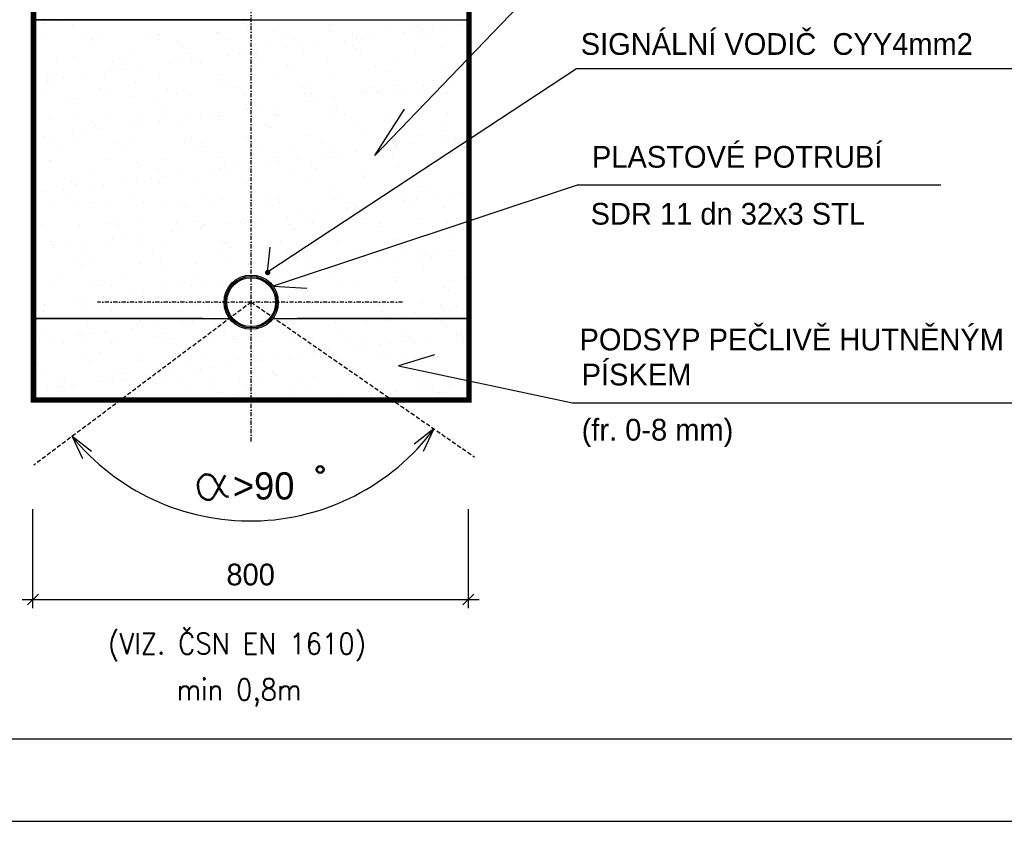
# Model space of a CAD drawing. Header units: millimetres. Extents: x 198383 to 706415, y -768832 to -310514.
# Tile 28 of 40: x 340308 to 343300, y -435056 to -432621. Entities that reach past the tile are written whole.
import ezdxf
from ezdxf.enums import TextEntityAlignment as Align

# ---------------------------------------------------------------- set-up
doc = ezdxf.new("R2010")
doc.units = ezdxf.units.MM
doc.linetypes.add('DASHDOT', pattern=[25.4, 12.7, -6.35, 0, -6.35])
doc.linetypes.add('DASHED', pattern=[19.05, 12.7, -6.35])
doc.layers.add('rez', color=251, linetype='Continuous')
doc.layers.add('sítě plyn ntl', color=7, linetype='PLYN_POTRUBI_NT_PODZ')
doc.layers.add('ZTI-DSP-formaty', color=102, linetype='Continuous', lineweight=25)
doc.styles.add('KOTY', font='romans.shx', dxfattribs={"width": 0.85, "height": 50})
doc.styles.add('ROMANS', font='ic-romans.shx', dxfattribs={"width": 0.8})
doc.linetypes.add('PLYN_POTRUBI_NT_PODZ', pattern='A,35,-15,[112,CADKON.SHX,S=2.5,R=0,X=0,Y=0],-50', length=100)

# ---------------------------------------------------------------- blocks, each defined once
blk = doc.blocks.new('FORM_A3')
for p, q in [((-41.5, 0.5), (-0.5, 0.5)), ((-42, 0), (0, 0))]:
    blk.add_line(p, q)
blk = doc.blocks.new('*X869')
at = {"color": 0, "linetype": 'DASHED'}
for p, q in [((10.2888, -20.6548), (10.2888, -20.6548)), ((10.3671, -20.6559), (10.3671, -20.6559)), ((10.3853, -20.6535), (10.3853, -20.6535)), ((10.4244, -20.652), (10.4244, -20.652)), ((10.5584, -20.6566), (10.5584, -20.6566)), ((10.5645, -20.6532), (10.5645, -20.6532)), ((10.648, -20.657), (10.648, -20.657)), ((10.7066, -20.6563), (10.7066, -20.6563)), ((10.7425, -20.6536), (10.7425, -20.6536)), ((10.8341, -20.6524), (10.8341, -20.6524)), ((10.0966, -20.6653), (10.0966, -20.6653)), ((10.1911, -20.6619), (10.1911, -20.6619)), ((10.2253, -20.6745), (10.2253, -20.6745)), ((10.2729, -20.6683), (10.2729, -20.6683)), ((10.2827, -20.6607), (10.2827, -20.6607)), ((10.2911, -20.6659), (10.2911, -20.6659)), ((10.3195, -20.6621), (10.3195, -20.6621)), ((10.3723, -20.6611), (10.3723, -20.6611)), ((10.5709, -20.6591), (10.5709, -20.6591)), ((10.8466, -20.6575), (10.8466, -20.6575)), ((10.8531, -20.6634), (10.8531, -20.6634)), ((10.1027, -20.6907), (10.1027, -20.6907)), ((10.1158, -20.6775), (10.1158, -20.6775)), ((10.1306, -20.6869), (10.1306, -20.6869)), ((10.1311, -20.6869), (10.1311, -20.6869)), ((10.1771, -20.6796), (10.1771, -20.6796)), ((10.1787, -20.6807), (10.1787, -20.6807)), ((10.1835, -20.6855), (10.1835, -20.6855)), ((10.1969, -20.6783), (10.1969, -20.6783)), ((10.2248, -20.6773), (10.2248, -20.6773)), ((10.2396, -20.6868), (10.2396, -20.6868)), ((10.3192, -20.6827), (10.3192, -20.6827)), ((10.3301, -20.6935), (10.3301, -20.6935)), ((10.3338, -20.6772), (10.3338, -20.6772)), ((10.3485, -20.6866), (10.3485, -20.6866)), ((10.4217, -20.6924), (10.4217, -20.6924)), ((10.4428, -20.677), (10.4428, -20.677)), ((10.4575, -20.6864), (10.4575, -20.6864)), ((10.4593, -20.6839), (10.4593, -20.6839)), ((10.4657, -20.6898), (10.4657, -20.6898)), ((10.5112, -20.6928), (10.5112, -20.6928)), ((10.5518, -20.6768), (10.5518, -20.6768)), ((10.5665, -20.6862), (10.5665, -20.6862)), ((10.6014, -20.687), (10.6014, -20.687)), ((10.6058, -20.6894), (10.6058, -20.6894)), ((10.6608, -20.6766), (10.6608, -20.6766)), ((10.6755, -20.686), (10.6755, -20.686)), ((10.6974, -20.6882), (10.6974, -20.6882)), ((10.7414, -20.6882), (10.7414, -20.6882)), ((10.7698, -20.6764), (10.7698, -20.6764)), ((10.7762, -20.6926), (10.7762, -20.6926)), ((10.7845, -20.6858), (10.7845, -20.6858)), ((10.7869, -20.6886), (10.7869, -20.6886)), ((10.7944, -20.6902), (10.7944, -20.6902)), ((10.8229, -20.6865), (10.8229, -20.6865)), ((10.8704, -20.6802), (10.8704, -20.6802)), ((10.8788, -20.6762), (10.8788, -20.6762)), ((10.8814, -20.6852), (10.8814, -20.6852)), ((10.8835, -20.6913), (10.8835, -20.6913)), ((10.8886, -20.6778), (10.8886, -20.6778)), ((10.146, -20.6965), (10.146, -20.6965)), ((10.2355, -20.6969), (10.2355, -20.6969)), ((10.6345, -20.7113), (10.6345, -20.7113)), ((10.682, -20.705), (10.682, -20.705)), ((10.7002, -20.7026), (10.7002, -20.7026)), ((10.7287, -20.6989), (10.7287, -20.6989)), ((10.7479, -20.6941), (10.7479, -20.6941)), ((10.1837, -20.7208), (10.1837, -20.7208)), ((10.1933, -20.7293), (10.1933, -20.7293)), ((10.214, -20.7134), (10.214, -20.7134)), ((10.285, -20.7281), (10.285, -20.7281)), ((10.2927, -20.7206), (10.2927, -20.7206)), ((10.354, -20.7146), (10.354, -20.7146)), ((10.3605, -20.7205), (10.3605, -20.7205)), ((10.3745, -20.7286), (10.3745, -20.7286)), ((10.4017, -20.7204), (10.4017, -20.7204)), ((10.469, -20.7252), (10.469, -20.7252)), ((10.4962, -20.7177), (10.4962, -20.7177)), ((10.5107, -20.7202), (10.5107, -20.7202)), ((10.5118, -20.7274), (10.5118, -20.7274)), ((10.5402, -20.7237), (10.5402, -20.7237)), ((10.5606, -20.724), (10.5606, -20.724)), ((10.5878, -20.7174), (10.5878, -20.7174)), ((10.606, -20.715), (10.606, -20.715)), ((10.6197, -20.72), (10.6197, -20.72)), ((10.6362, -20.7189), (10.6362, -20.7189)), ((10.6427, -20.7248), (10.6427, -20.7248)), ((10.6502, -20.7244), (10.6502, -20.7244)), ((10.7287, -20.7198), (10.7287, -20.7198)), ((10.7447, -20.721), (10.7447, -20.721)), ((10.7783, -20.722), (10.7783, -20.722)), ((10.8363, -20.7199), (10.8363, -20.7199)), ((10.8377, -20.7196), (10.8377, -20.7196)), ((10.0988, -20.7327), (10.0988, -20.7327)), ((10.1088, -20.7441), (10.1088, -20.7441)), ((10.2488, -20.7453), (10.2488, -20.7453)), ((10.3994, -20.7422), (10.3994, -20.7422)), ((10.4176, -20.7398), (10.4176, -20.7398)), ((10.446, -20.7361), (10.446, -20.7361)), ((10.4936, -20.7298), (10.4936, -20.7298)), ((10.1441, -20.7652), (10.1441, -20.7652)), ((10.1482, -20.7639), (10.1482, -20.7639)), ((10.2291, -20.7647), (10.2291, -20.7647)), ((10.2377, -20.7644), (10.2377, -20.7644)), ((10.2531, -20.765), (10.2531, -20.765)), ((10.2553, -20.7512), (10.2553, -20.7512)), ((10.2576, -20.7609), (10.2576, -20.7609)), ((10.3051, -20.7546), (10.3051, -20.7546)), ((10.3234, -20.7522), (10.3234, -20.7522)), ((10.3323, -20.761), (10.3323, -20.761)), ((10.3518, -20.7485), (10.3518, -20.7485)), ((10.3621, -20.7648), (10.3621, -20.7648)), ((10.3909, -20.7484), (10.3909, -20.7484)), ((10.4239, -20.7598), (10.4239, -20.7598)), ((10.4711, -20.7646), (10.4711, -20.7646)), ((10.5134, -20.7602), (10.5134, -20.7602)), ((10.531, -20.7496), (10.531, -20.7496)), ((10.5374, -20.7555), (10.5374, -20.7555)), ((10.58, -20.7644), (10.58, -20.7644)), ((10.608, -20.7568), (10.608, -20.7568)), ((10.6731, -20.7527), (10.6731, -20.7527)), ((10.689, -20.7642), (10.689, -20.7642)), ((10.6996, -20.7557), (10.6996, -20.7557)), ((10.7891, -20.7561), (10.7891, -20.7561)), ((10.798, -20.764), (10.798, -20.764)), ((10.8132, -20.7539), (10.8132, -20.7539)), ((10.8196, -20.7598), (10.8196, -20.7598)), ((10.8836, -20.7527), (10.8836, -20.7527)), ((10.1167, -20.7795), (10.1167, -20.7795)), ((10.1349, -20.7771), (10.1349, -20.7771)), ((10.1436, -20.776), (10.1436, -20.776)), ((10.1501, -20.782), (10.1501, -20.782)), ((10.1588, -20.7746), (10.1588, -20.7746)), ((10.1634, -20.7733), (10.1634, -20.7733)), ((10.2109, -20.7671), (10.2109, -20.7671)), ((10.2678, -20.7744), (10.2678, -20.7744)), ((10.2857, -20.7791), (10.2857, -20.7791)), ((10.3768, -20.7742), (10.3768, -20.7742)), ((10.4258, -20.7803), (10.4258, -20.7803)), ((10.4858, -20.774), (10.4858, -20.774)), ((10.5679, -20.7834), (10.5679, -20.7834)), ((10.5948, -20.7738), (10.5948, -20.7738)), ((10.7038, -20.7736), (10.7038, -20.7736)), ((10.8085, -20.779), (10.8085, -20.779)), ((10.8128, -20.7734), (10.8128, -20.7734)), ((10.8267, -20.7766), (10.8267, -20.7766)), ((10.8551, -20.7729), (10.8551, -20.7729)), ((10.101, -20.8002), (10.101, -20.8002)), ((10.1955, -20.7968), (10.1955, -20.7968)), ((10.2872, -20.7956), (10.2872, -20.7956)), ((10.3767, -20.796), (10.3767, -20.796)), ((10.4322, -20.7863), (10.4322, -20.7863)), ((10.4712, -20.7926), (10.4712, -20.7926)), ((10.5628, -20.7914), (10.5628, -20.7914)), ((10.6524, -20.7919), (10.6524, -20.7919)), ((10.6667, -20.7977), (10.6667, -20.7977)), ((10.7079, -20.7846), (10.7079, -20.7846)), ((10.7143, -20.7914), (10.7143, -20.7914)), ((10.7144, -20.7906), (10.7144, -20.7906)), ((10.7325, -20.789), (10.7325, -20.789)), ((10.7469, -20.7885), (10.7469, -20.7885)), ((10.7609, -20.7853), (10.7609, -20.7853)), ((10.8385, -20.7873), (10.8385, -20.7873)), ((10.8501, -20.7877), (10.8501, -20.7877))]:
    blk.add_line(p, q, dxfattribs=at)
blk = doc.blocks.new('*X870')
at = {"color": 0, "linetype": 'DASHED'}
for p, q in [((10.1106, -20.1071), (10.1106, -20.1071)), ((10.1431, -20.1028), (10.1431, -20.1028)), ((10.1552, -20.1022), (10.1552, -20.1022)), ((10.1626, -20.1089), (10.1626, -20.1089)), ((10.3176, -20.1057), (10.3176, -20.1057)), ((10.4777, -20.1071), (10.4777, -20.1071)), ((10.6401, -20.1106), (10.6401, -20.1106)), ((10.8002, -20.112), (10.8002, -20.112)), ((10.8803, -20.1093), (10.8803, -20.1093)), ((10.1146, -20.1281), (10.1146, -20.1281)), ((10.1811, -20.1262), (10.1811, -20.1262)), ((10.2193, -20.1267), (10.2193, -20.1267)), ((10.3057, -20.126), (10.3057, -20.126)), ((10.3216, -20.1272), (10.3216, -20.1272)), ((10.4296, -20.1233), (10.4296, -20.1233)), ((10.4302, -20.1257), (10.4302, -20.1257)), ((10.4851, -20.1139), (10.4851, -20.1139)), ((10.5343, -20.122), (10.5343, -20.122)), ((10.5548, -20.1255), (10.5548, -20.1255)), ((10.6367, -20.1225), (10.6367, -20.1225)), ((10.6794, -20.1253), (10.6794, -20.1253)), ((10.7183, -20.1306), (10.7183, -20.1306)), ((10.7447, -20.1186), (10.7447, -20.1186)), ((10.7726, -20.1235), (10.7726, -20.1235)), ((10.7935, -20.1207), (10.7935, -20.1207)), ((10.8039, -20.1251), (10.8039, -20.1251)), ((10.8075, -20.1188), (10.8075, -20.1188)), ((10.826, -20.1165), (10.826, -20.1165)), ((10.8494, -20.1173), (10.8494, -20.1173)), ((10.1974, -20.1408), (10.1974, -20.1408)), ((10.198, -20.1369), (10.198, -20.1369)), ((10.3225, -20.1367), (10.3225, -20.1367)), ((10.3575, -20.1422), (10.3575, -20.1422)), ((10.3648, -20.149), (10.3648, -20.149)), ((10.4471, -20.1365), (10.4471, -20.1365)), ((10.5199, -20.1457), (10.5199, -20.1457)), ((10.5717, -20.1363), (10.5717, -20.1363)), ((10.5781, -20.1491), (10.5781, -20.1491)), ((10.6106, -20.1448), (10.6106, -20.1448)), ((10.665, -20.1377), (10.665, -20.1377)), ((10.6799, -20.1471), (10.6799, -20.1471)), ((10.6858, -20.1349), (10.6858, -20.1349)), ((10.6962, -20.136), (10.6962, -20.136)), ((10.8208, -20.1358), (10.8208, -20.1358)), ((10.2734, -20.1642), (10.2734, -20.1642)), ((10.3781, -20.1629), (10.3781, -20.1629)), ((10.4496, -20.166), (10.4496, -20.166)), ((10.4705, -20.1633), (10.4705, -20.1633)), ((10.4804, -20.1634), (10.4804, -20.1634)), ((10.503, -20.159), (10.503, -20.159)), ((10.5573, -20.1518), (10.5573, -20.1518)), ((10.5884, -20.1595), (10.5884, -20.1595)), ((10.6873, -20.1539), (10.6873, -20.1539)), ((10.6931, -20.1582), (10.6931, -20.1582)), ((10.7955, -20.1587), (10.7955, -20.1587)), ((10.8423, -20.1507), (10.8423, -20.1507)), ((10.1341, -20.1758), (10.1341, -20.1758)), ((10.1653, -20.1681), (10.1653, -20.1681)), ((10.2372, -20.1773), (10.2372, -20.1773)), ((10.2446, -20.1841), (10.2446, -20.1841)), ((10.2587, -20.1756), (10.2587, -20.1756)), ((10.342, -20.1802), (10.342, -20.1802)), ((10.3628, -20.1774), (10.3628, -20.1774)), ((10.3833, -20.1754), (10.3833, -20.1754)), ((10.3953, -20.1732), (10.3953, -20.1732)), ((10.3996, -20.1809), (10.3996, -20.1809)), ((10.5078, -20.1752), (10.5078, -20.1752)), ((10.5597, -20.1822), (10.5597, -20.1822)), ((10.6324, -20.1749), (10.6324, -20.1749)), ((10.757, -20.1747), (10.757, -20.1747)), ((10.8815, -20.1745), (10.8815, -20.1745)), ((10.18, -20.2015), (10.18, -20.2015)), ((10.2218, -20.2038), (10.2218, -20.2038)), ((10.2343, -20.1944), (10.2343, -20.1944)), ((10.2551, -20.1916), (10.2551, -20.1916)), ((10.2876, -20.1873), (10.2876, -20.1873)), ((10.4322, -20.2004), (10.4322, -20.2004)), ((10.5369, -20.1991), (10.5369, -20.1991)), ((10.5671, -20.189), (10.5671, -20.189)), ((10.6392, -20.1996), (10.6392, -20.1996)), ((10.7221, -20.1858), (10.7221, -20.1858)), ((10.7472, -20.1957), (10.7472, -20.1957)), ((10.8519, -20.1943), (10.8519, -20.1943)), ((10.8822, -20.1871), (10.8822, -20.1871)), ((10.8895, -20.1939), (10.8895, -20.1939)), ((10.117, -20.2124), (10.117, -20.2124)), ((10.1171, -20.2051), (10.1171, -20.2051)), ((10.1243, -20.2192), (10.1243, -20.2192)), ((10.1266, -20.2085), (10.1266, -20.2085)), ((10.1474, -20.2058), (10.1474, -20.2058)), ((10.2794, -20.216), (10.2794, -20.216)), ((10.3241, -20.2043), (10.3241, -20.2043)), ((10.4394, -20.2173), (10.4394, -20.2173)), ((10.6019, -20.2209), (10.6019, -20.2209)), ((10.8303, -20.2195), (10.8303, -20.2195)), ((10.8629, -20.2152), (10.8629, -20.2152)), ((10.1057, -20.2373), (10.1057, -20.2373)), ((10.2134, -20.2264), (10.2134, -20.2264)), ((10.2303, -20.2371), (10.2303, -20.2371)), ((10.338, -20.2261), (10.338, -20.2261)), ((10.3548, -20.2369), (10.3548, -20.2369)), ((10.3806, -20.24), (10.3806, -20.24)), ((10.4468, -20.2241), (10.4468, -20.2241)), ((10.4625, -20.2259), (10.4625, -20.2259)), ((10.4794, -20.2366), (10.4794, -20.2366)), ((10.5871, -20.2257), (10.5871, -20.2257)), ((10.591, -20.2366), (10.591, -20.2366)), ((10.604, -20.2364), (10.604, -20.2364)), ((10.6957, -20.2352), (10.6957, -20.2352)), ((10.7019, -20.2364), (10.7019, -20.2364)), ((10.7117, -20.2254), (10.7117, -20.2254)), ((10.7227, -20.2336), (10.7227, -20.2336)), ((10.7285, -20.2362), (10.7285, -20.2362)), ((10.7552, -20.2294), (10.7552, -20.2294)), ((10.7619, -20.2222), (10.7619, -20.2222)), ((10.7693, -20.229), (10.7693, -20.229)), ((10.798, -20.2357), (10.798, -20.2357)), ((10.8095, -20.2222), (10.8095, -20.2222)), ((10.8362, -20.2252), (10.8362, -20.2252)), ((10.8531, -20.236), (10.8531, -20.236)), ((10.1591, -20.2511), (10.1591, -20.2511)), ((10.1679, -20.2452), (10.1679, -20.2452)), ((10.2759, -20.2413), (10.2759, -20.2413)), ((10.3192, -20.2524), (10.3192, -20.2524)), ((10.4816, -20.256), (10.4816, -20.256)), ((10.4829, -20.2405), (10.4829, -20.2405)), ((10.5399, -20.2577), (10.5399, -20.2577)), ((10.5942, -20.2505), (10.5942, -20.2505)), ((10.615, -20.2478), (10.615, -20.2478)), ((10.6417, -20.2574), (10.6417, -20.2574)), ((10.6475, -20.2435), (10.6475, -20.2435)), ((10.1664, -20.276), (10.1664, -20.276)), ((10.291, -20.2758), (10.291, -20.2758)), ((10.3266, -20.2592), (10.3266, -20.2592)), ((10.3997, -20.2762), (10.3997, -20.2762)), ((10.4156, -20.2756), (10.4156, -20.2756)), ((10.4322, -20.2719), (10.4322, -20.2719)), ((10.4865, -20.2647), (10.4865, -20.2647)), ((10.5073, -20.262), (10.5073, -20.262)), ((10.5394, -20.2761), (10.5394, -20.2761)), ((10.5401, -20.2753), (10.5401, -20.2753)), ((10.649, -20.2641), (10.649, -20.2641)), ((10.6647, -20.2751), (10.6647, -20.2751)), ((10.7497, -20.2727), (10.7497, -20.2727)), ((10.7893, -20.2749), (10.7893, -20.2749)), ((10.8041, -20.2609), (10.8041, -20.2609)), ((10.8544, -20.2714), (10.8544, -20.2714)), ((10.1196, -20.2822), (10.1196, -20.2822)), ((10.199, -20.2876), (10.199, -20.2876)), ((10.2063, -20.2943), (10.2063, -20.2943)), ((10.2243, -20.2809), (10.2243, -20.2809)), ((10.2712, -20.2931), (10.2712, -20.2931)), ((10.292, -20.2903), (10.292, -20.2903)), ((10.3245, -20.2861), (10.3245, -20.2861)), ((10.3266, -20.2814), (10.3266, -20.2814)), ((10.3614, -20.2911), (10.3614, -20.2911)), ((10.3788, -20.2789), (10.3788, -20.2789)), ((10.4347, -20.2775), (10.4347, -20.2775)), ((10.5214, -20.2925), (10.5214, -20.2925)), ((10.6417, -20.2766), (10.6417, -20.2766)), ((10.1635, -20.3072), (10.1635, -20.3072)), ((10.1843, -20.3045), (10.1843, -20.3045)), ((10.2168, -20.3002), (10.2168, -20.3002)), ((10.5288, -20.2992), (10.5288, -20.2992)), ((10.6838, -20.296), (10.6838, -20.296)), ((10.6982, -20.3123), (10.6982, -20.3123)), ((10.8439, -20.2974), (10.8439, -20.2974)), ((10.8513, -20.3041), (10.8513, -20.3041)), ((10.1092, -20.3144), (10.1092, -20.3144)), ((10.1211, -20.3267), (10.1211, -20.3267)), ((10.1704, -20.3223), (10.1704, -20.3223)), ((10.2411, -20.3262), (10.2411, -20.3262)), ((10.2457, -20.3265), (10.2457, -20.3265)), ((10.2784, -20.3184), (10.2784, -20.3184)), ((10.3703, -20.3263), (10.3703, -20.3263)), ((10.3831, -20.3171), (10.3831, -20.3171)), ((10.4012, -20.3276), (10.4012, -20.3276)), ((10.4854, -20.3175), (10.4854, -20.3175)), ((10.4948, -20.3261), (10.4948, -20.3261)), ((10.5935, -20.3137), (10.5935, -20.3137)), ((10.6194, -20.3258), (10.6194, -20.3258)), ((10.744, -20.3256), (10.744, -20.3256)), ((10.7921, -20.3281), (10.7921, -20.3281)), ((10.8005, -20.3128), (10.8005, -20.3128)), ((10.8464, -20.3209), (10.8464, -20.3209)), ((10.8672, -20.3182), (10.8672, -20.3182)), ((10.8685, -20.3254), (10.8685, -20.3254)), ((10.138, -20.3375), (10.138, -20.3375)), ((10.2626, -20.3373), (10.2626, -20.3373)), ((10.3871, -20.337), (10.3871, -20.337)), ((10.4086, -20.3343), (10.4086, -20.3343)), ((10.5117, -20.3368), (10.5117, -20.3368)), ((10.5636, -20.3311), (10.5636, -20.3311)), ((10.6363, -20.3366), (10.6363, -20.3366)), ((10.6519, -20.3465), (10.6519, -20.3465)), ((10.6844, -20.3422), (10.6844, -20.3422)), ((10.7237, -20.3325), (10.7237, -20.3325)), ((10.731, -20.3392), (10.731, -20.3392)), ((10.7387, -20.3351), (10.7387, -20.3351)), ((10.7596, -20.3323), (10.7596, -20.3323)), ((10.7608, -20.3364), (10.7608, -20.3364)), ((10.857, -20.3485), (10.857, -20.3485)), ((10.8854, -20.3361), (10.8854, -20.3361)), ((10.8861, -20.336), (10.8861, -20.336)), ((10.1209, -20.3613), (10.1209, -20.3613)), ((10.1221, -20.3593), (10.1221, -20.3593)), ((10.2268, -20.358), (10.2268, -20.358)), ((10.2809, -20.3627), (10.2809, -20.3627)), ((10.3292, -20.3584), (10.3292, -20.3584)), ((10.4372, -20.3546), (10.4372, -20.3546)), ((10.4434, -20.3662), (10.4434, -20.3662)), ((10.5234, -20.3634), (10.5234, -20.3634)), ((10.5419, -20.3532), (10.5419, -20.3532)), ((10.5442, -20.3607), (10.5442, -20.3607)), ((10.5767, -20.3564), (10.5767, -20.3564)), ((10.6311, -20.3493), (10.6311, -20.3493)), ((10.6442, -20.3537), (10.6442, -20.3537)), ((10.7523, -20.3498), (10.7523, -20.3498)), ((10.1987, -20.3762), (10.1987, -20.3762)), ((10.2883, -20.3694), (10.2883, -20.3694)), ((10.3233, -20.376), (10.3233, -20.376)), ((10.3614, -20.3848), (10.3614, -20.3848)), ((10.4157, -20.3776), (10.4157, -20.3776)), ((10.4365, -20.3749), (10.4365, -20.3749)), ((10.4479, -20.3757), (10.4479, -20.3757)), ((10.4691, -20.3706), (10.4691, -20.3706)), ((10.5724, -20.3755), (10.5724, -20.3755)), ((10.6034, -20.3676), (10.6034, -20.3676)), ((10.6108, -20.3743), (10.6108, -20.3743)), ((10.697, -20.3753), (10.697, -20.3753)), ((10.7658, -20.3711), (10.7658, -20.3711)), ((10.8216, -20.375), (10.8216, -20.375)), ((10.1607, -20.3978), (10.1607, -20.3978)), ((10.1729, -20.3994), (10.1729, -20.3994)), ((10.2212, -20.4032), (10.2212, -20.4032)), ((10.2537, -20.3989), (10.2537, -20.3989)), ((10.2809, -20.3955), (10.2809, -20.3955)), ((10.308, -20.3918), (10.308, -20.3918)), ((10.3231, -20.4013), (10.3231, -20.4013)), ((10.3289, -20.389), (10.3289, -20.389)), ((10.3856, -20.3941), (10.3856, -20.3941)), ((10.4832, -20.4027), (10.4832, -20.4027)), ((10.488, -20.3946), (10.488, -20.3946)), ((10.596, -20.3907), (10.596, -20.3907)), ((10.7007, -20.3894), (10.7007, -20.3894)), ((10.803, -20.3899), (10.803, -20.3899)), ((10.0927, -20.4201), (10.0927, -20.4201)), ((10.1135, -20.4174), (10.1135, -20.4174)), ((10.146, -20.4131), (10.146, -20.4131)), ((10.1681, -20.4045), (10.1681, -20.4045)), ((10.2004, -20.406), (10.2004, -20.406)), ((10.4905, -20.4095), (10.4905, -20.4095)), ((10.6456, -20.4062), (10.6456, -20.4062)), ((10.8056, -20.4076), (10.8056, -20.4076)), ((10.813, -20.4144), (10.813, -20.4144)), ((10.8833, -20.4196), (10.8833, -20.4196)), ((10.1247, -20.4364), (10.1247, -20.4364)), ((10.1535, -20.4269), (10.1535, -20.4269)), ((10.1703, -20.4377), (10.1703, -20.4377)), ((10.2029, -20.4364), (10.2029, -20.4364)), ((10.2294, -20.435), (10.2294, -20.435)), ((10.278, -20.4267), (10.278, -20.4267)), ((10.2949, -20.4374), (10.2949, -20.4374)), ((10.3317, -20.4355), (10.3317, -20.4355)), ((10.3629, -20.4378), (10.3629, -20.4378)), ((10.4026, -20.4265), (10.4026, -20.4265)), ((10.4195, -20.4372), (10.4195, -20.4372)), ((10.4397, -20.4316), (10.4397, -20.4316)), ((10.5271, -20.4262), (10.5271, -20.4262)), ((10.544, -20.437), (10.544, -20.437)), ((10.5444, -20.4303), (10.5444, -20.4303)), ((10.6467, -20.4308), (10.6467, -20.4308)), ((10.6517, -20.426), (10.6517, -20.426)), ((10.6686, -20.4368), (10.6686, -20.4368)), ((10.7548, -20.4269), (10.7548, -20.4269)), ((10.7756, -20.4338), (10.7756, -20.4338)), ((10.7763, -20.4258), (10.7763, -20.4258)), ((10.7931, -20.4365), (10.7931, -20.4365)), ((10.7964, -20.4311), (10.7964, -20.4311)), ((10.829, -20.4268), (10.829, -20.4268)), ((10.8595, -20.4256), (10.8595, -20.4256)), ((10.3703, -20.4446), (10.3703, -20.4446)), ((10.5253, -20.4413), (10.5253, -20.4413)), ((10.6136, -20.4551), (10.6136, -20.4551)), ((10.6679, -20.448), (10.6679, -20.448)), ((10.6854, -20.4427), (10.6854, -20.4427)), ((10.6888, -20.4452), (10.6888, -20.4452)), ((10.6928, -20.4495), (10.6928, -20.4495)), ((10.7213, -20.4409), (10.7213, -20.4409)), ((10.8478, -20.4462), (10.8478, -20.4462)), ((10.2427, -20.4729), (10.2427, -20.4729)), ((10.2834, -20.4725), (10.2834, -20.4725)), ((10.3882, -20.4712), (10.3882, -20.4712)), ((10.4734, -20.4736), (10.4734, -20.4736)), ((10.4802, -20.4759), (10.4802, -20.4759)), ((10.4905, -20.4717), (10.4905, -20.4717)), ((10.5059, -20.4693), (10.5059, -20.4693)), ((10.5603, -20.4621), (10.5603, -20.4621)), ((10.5811, -20.4594), (10.5811, -20.4594)), ((10.5985, -20.4678), (10.5985, -20.4678)), ((10.6047, -20.4757), (10.6047, -20.4757)), ((10.7032, -20.4665), (10.7032, -20.4665)), ((10.7293, -20.4754), (10.7293, -20.4754)), ((10.8055, -20.467), (10.8055, -20.467)), ((10.8539, -20.4752), (10.8539, -20.4752)), ((10.1065, -20.4766), (10.1065, -20.4766)), ((10.1754, -20.4764), (10.1754, -20.4764)), ((10.231, -20.4763), (10.231, -20.4763)), ((10.25, -20.4797), (10.25, -20.4797)), ((10.3449, -20.4905), (10.3449, -20.4905)), ((10.3556, -20.4761), (10.3556, -20.4761)), ((10.3657, -20.4878), (10.3657, -20.4878)), ((10.3983, -20.4835), (10.3983, -20.4835)), ((10.4051, -20.4764), (10.4051, -20.4764)), ((10.4526, -20.4763), (10.4526, -20.4763)), ((10.5652, -20.4778), (10.5652, -20.4778)), ((10.5725, -20.4846), (10.5725, -20.4846)), ((10.7276, -20.4814), (10.7276, -20.4814)), ((10.8876, -20.4827), (10.8876, -20.4827)), ((10.1224, -20.508), (10.1224, -20.508)), ((10.1829, -20.5118), (10.1829, -20.5118)), ((10.2319, -20.5121), (10.2319, -20.5121)), ((10.2373, -20.5047), (10.2373, -20.5047)), ((10.2581, -20.5019), (10.2581, -20.5019)), ((10.2848, -20.5116), (10.2848, -20.5116)), ((10.2906, -20.4976), (10.2906, -20.4976)), ((10.4422, -20.5087), (10.4422, -20.5087)), ((10.5469, -20.5074), (10.5469, -20.5074)), ((10.6493, -20.5079), (10.6493, -20.5079)), ((10.7573, -20.504), (10.7573, -20.504)), ((10.862, -20.5026), (10.862, -20.5026)), ((10.1272, -20.5134), (10.1272, -20.5134)), ((10.1296, -20.5188), (10.1296, -20.5188)), ((10.1298, -20.5148), (10.1298, -20.5148)), ((10.1504, -20.5161), (10.1504, -20.5161)), ((10.1858, -20.5271), (10.1858, -20.5271)), ((10.3103, -20.5268), (10.3103, -20.5268)), ((10.3342, -20.5126), (10.3342, -20.5126)), ((10.4349, -20.5266), (10.4349, -20.5266)), ((10.4449, -20.5129), (10.4449, -20.5129)), ((10.4523, -20.5197), (10.4523, -20.5197)), ((10.5595, -20.5264), (10.5595, -20.5264)), ((10.6073, -20.5165), (10.6073, -20.5165)), ((10.684, -20.5262), (10.684, -20.5262)), ((10.7674, -20.5178), (10.7674, -20.5178)), ((10.7748, -20.5246), (10.7748, -20.5246)), ((10.8086, -20.5259), (10.8086, -20.5259)), ((10.8333, -20.5298), (10.8333, -20.5298)), ((10.8658, -20.5255), (10.8658, -20.5255)), ((10.1646, -20.5467), (10.1646, -20.5467)), ((10.2026, -20.5378), (10.2026, -20.5378)), ((10.3247, -20.548), (10.3247, -20.548)), ((10.3272, -20.5376), (10.3272, -20.5376)), ((10.3907, -20.5483), (10.3907, -20.5483)), ((10.4518, -20.5374), (10.4518, -20.5374)), ((10.5763, -20.5371), (10.5763, -20.5371)), ((10.601, -20.5449), (10.601, -20.5449)), ((10.7009, -20.5369), (10.7009, -20.5369)), ((10.7048, -20.5467), (10.7048, -20.5467)), ((10.7057, -20.5435), (10.7057, -20.5435)), ((10.7256, -20.5439), (10.7256, -20.5439)), ((10.7582, -20.5397), (10.7582, -20.5397)), ((10.8081, -20.544), (10.8081, -20.544)), ((10.8125, -20.5325), (10.8125, -20.5325)), ((10.8255, -20.5367), (10.8255, -20.5367)), ((10.1779, -20.5535), (10.1779, -20.5535)), ((10.286, -20.5496), (10.286, -20.5496)), ((10.332, -20.5548), (10.332, -20.5548)), ((10.4871, -20.5516), (10.4871, -20.5516)), ((10.493, -20.5488), (10.493, -20.5488)), ((10.5972, -20.5609), (10.5972, -20.5609)), ((10.618, -20.5581), (10.618, -20.5581)), ((10.6471, -20.5529), (10.6471, -20.5529)), ((10.6505, -20.5538), (10.6505, -20.5538)), ((10.6545, -20.5597), (10.6545, -20.5597)), ((10.8096, -20.5565), (10.8096, -20.5565)), ((10.1388, -20.5767), (10.1388, -20.5767)), ((10.2044, -20.5831), (10.2044, -20.5831)), ((10.2633, -20.5765), (10.2633, -20.5765)), ((10.3879, -20.5763), (10.3879, -20.5763)), ((10.4351, -20.5822), (10.4351, -20.5822)), ((10.5103, -20.5723), (10.5103, -20.5723)), ((10.5428, -20.568), (10.5428, -20.568)), ((10.5495, -20.5844), (10.5495, -20.5844)), ((10.637, -20.5758), (10.637, -20.5758)), ((10.7598, -20.581), (10.7598, -20.581)), ((10.7616, -20.5756), (10.7616, -20.5756)), ((10.8645, -20.5797), (10.8645, -20.5797)), ((10.8862, -20.5754), (10.8862, -20.5754)), ((10.1297, -20.5905), (10.1297, -20.5905)), ((10.2118, -20.5899), (10.2118, -20.5899)), ((10.2344, -20.5892), (10.2344, -20.5892)), ((10.295, -20.6006), (10.295, -20.6006)), ((10.3275, -20.5964), (10.3275, -20.5964)), ((10.3367, -20.5897), (10.3367, -20.5897)), ((10.3668, -20.5867), (10.3668, -20.5867)), ((10.3818, -20.5892), (10.3818, -20.5892)), ((10.4026, -20.5865), (10.4026, -20.5865)), ((10.4448, -20.5858), (10.4448, -20.5858)), ((10.6518, -20.5849), (10.6518, -20.5849)), ((10.6893, -20.5916), (10.6893, -20.5916)), ((10.8494, -20.593), (10.8494, -20.593)), ((10.8567, -20.5997), (10.8567, -20.5997)), ((10.1665, -20.6176), (10.1665, -20.6176)), ((10.1873, -20.6148), (10.1873, -20.6148)), ((10.2198, -20.6105), (10.2198, -20.6105)), ((10.2741, -20.6034), (10.2741, -20.6034)), ((10.7083, -20.6206), (10.7083, -20.6206)), ((10.0915, -20.625), (10.0915, -20.625)), ((10.0935, -20.6275), (10.0935, -20.6275)), ((10.1104, -20.6382), (10.1104, -20.6382)), ((10.1121, -20.6247), (10.1121, -20.6247)), ((10.1805, -20.6306), (10.1805, -20.6306)), ((10.2181, -20.6272), (10.2181, -20.6272)), ((10.2349, -20.638), (10.2349, -20.638)), ((10.2466, -20.6218), (10.2466, -20.6218)), ((10.2885, -20.6267), (10.2885, -20.6267)), ((10.3426, -20.627), (10.3426, -20.627)), ((10.3595, -20.6378), (10.3595, -20.6378)), ((10.3932, -20.6253), (10.3932, -20.6253)), ((10.4066, -20.6232), (10.4066, -20.6232)), ((10.414, -20.6299), (10.414, -20.6299)), ((10.5691, -20.6267), (10.5691, -20.6267)), ((10.5918, -20.6266), (10.5918, -20.6266)), ((10.6036, -20.6219), (10.6036, -20.6219)), ((10.6086, -20.6373), (10.6086, -20.6373)), ((10.7163, -20.6263), (10.7163, -20.6263)), ((10.7291, -20.6281), (10.7291, -20.6281)), ((10.7332, -20.6371), (10.7332, -20.6371)), ((10.7365, -20.6348), (10.7365, -20.6348)), ((10.795, -20.6384), (10.795, -20.6384)), ((10.8106, -20.6211), (10.8106, -20.6211)), ((10.8409, -20.6261), (10.8409, -20.6261)), ((10.8494, -20.6312), (10.8494, -20.6312)), ((10.8578, -20.6369), (10.8578, -20.6369)), ((10.8702, -20.6285), (10.8702, -20.6285)), ((10.8915, -20.6316), (10.8915, -20.6316)), ((10.7417, -20.6454), (10.7417, -20.6454)), ((10.7625, -20.6426), (10.7625, -20.6426))]:
    blk.add_line(p, q, dxfattribs=at)

msp = doc.modelspace()

# ---------------------------------------------------------------- linework, layer by layer
at = {"layer": 'rez', "linetype": 'DASHDOT'}
for p, q in [((341011.137, -433902.178), (341011.137, -429118.094)), ((341471.487, -433479.051), (340544.187, -433479.051))]:
    msp.add_line(p, q, dxfattribs=at)
at = {"layer": 'rez', "linetype": 'Continuous'}
for p, q in [((340349.487, -430241.731), (340349.487, -433776.031)), ((341672.787, -433776.031), (341672.787, -430241.731)), ((342003.231, -432392.468), (341387.251, -433033.111)), ((341387.251, -433033.111), (341477.595, -432893.161)), ((340349.487, -433776.031), (341672.787, -433776.031)), ((341566.733, -433863.958), (341506.599, -433909.982)), ((341566.739, -433863.963), (341534.108, -433932.297)), ((340465.654, -433885.425), (340498.286, -433953.758)), ((340465.66, -433885.419), (340525.795, -433931.443)), ((340867.617, -434002.097), (340869.095, -434001.445)), ((340869.095, -434001.445), (340870.612, -434000.947)), ((340872.169, -434000.596), (340873.774, -434000.376)), ((340873.774, -434000.376), (340875.425, -434000.28)), ((340875.425, -434000.28), (340877.115, -434000.307)), ((340877.115, -434000.307), (340878.835, -434000.454)), ((340878.835, -434000.454), (340880.574, -434000.724)), ((340880.574, -434000.724), (340882.322, -434001.117)), ((340882.322, -434001.117), (340884.06, -434001.633)), ((340848.225, -434032.193), (340848.346, -434030.077)), ((340848.346, -434030.077), (340848.573, -434028.017)), ((340848.573, -434028.017), (340848.914, -434026.016)), ((340848.914, -434026.016), (340849.381, -434024.078)), ((340849.381, -434024.078), (340849.98, -434022.216)), ((340849.98, -434022.216), (340850.709, -434020.429)), ((340850.709, -434020.429), (340851.564, -434018.711)), ((340851.524, -434032.306), (340851.636, -434030.352)), ((340851.564, -434018.711), (340852.538, -434017.048)), ((340851.636, -434030.352), (340851.842, -434028.476)), ((340851.842, -434028.476), (340852.149, -434026.681)), ((340852.149, -434026.681), (340852.561, -434024.971)), ((340852.538, -434017.048), (340853.624, -434015.424)), ((340852.561, -434024.971), (340853.083, -434023.346)), ((340853.083, -434023.346), (340853.718, -434021.789)), ((340853.624, -434015.424), (340854.819, -434013.817)), ((340853.718, -434021.789), (340854.469, -434020.281)), ((340854.469, -434020.281), (340855.335, -434018.8)), ((340854.819, -434013.817), (340856.12, -434012.21)), ((340855.335, -434018.8), (340856.321, -434017.327)), ((340856.12, -434012.21), (340857.504, -434010.617)), ((340856.321, -434017.327), (340857.426, -434015.841)), ((340857.426, -434015.841), (340858.648, -434014.331)), ((340857.504, -434010.617), (340858.945, -434009.065)), ((340858.648, -434014.331), (340859.959, -434012.823)), ((340858.945, -434009.065), (340860.414, -434007.585)), ((340859.959, -434012.823), (340861.326, -434011.351)), ((340860.414, -434007.585), (340861.885, -434006.206)), ((340861.326, -434011.351), (340862.714, -434009.952)), ((340861.885, -434006.206), (340863.336, -434004.955)), ((340862.714, -434009.952), (340864.092, -434008.66)), ((340863.336, -434004.955), (340864.758, -434003.854)), ((340864.092, -434008.66), (340865.425, -434007.511)), ((340864.758, -434003.854), (340866.177, -434002.902)), ((340865.425, -434007.511), (340866.69, -434006.532)), ((340866.177, -434002.902), (340867.617, -434002.097)), ((340866.69, -434006.532), (340867.904, -434005.717)), ((340867.904, -434005.717), (340869.091, -434005.054)), ((340869.091, -434005.054), (340870.279, -434004.53)), ((340870.279, -434004.53), (340871.492, -434004.131)), ((340871.492, -434004.131), (340872.757, -434003.846)), ((340872.757, -434003.846), (340874.094, -434003.663)), ((340874.094, -434003.663), (340875.495, -434003.582)), ((340875.495, -434003.582), (340876.948, -434003.604)), ((340876.948, -434003.604), (340878.44, -434003.732)), ((340878.44, -434003.732), (340879.958, -434003.968)), ((340879.958, -434003.968), (340881.489, -434004.312)), ((340881.489, -434004.312), (340883.021, -434004.767)), ((340883.021, -434004.767), (340884.548, -434005.327)), ((340884.06, -434001.633), (340885.776, -434002.262)), ((340884.548, -434005.327), (340886.063, -434005.987)), ((340886.063, -434005.987), (340887.562, -434006.741)), ((340887.465, -434002.998), (340889.123, -434003.832)), ((340887.562, -434006.741), (340889.039, -434007.584)), ((340889.039, -434007.584), (340890.488, -434008.511)), ((340889.123, -434003.832), (340890.747, -434004.76)), ((340890.488, -434008.511), (340891.935, -434009.583)), ((340890.747, -434004.76), (340892.361, -434005.791)), ((340891.935, -434009.583), (340893.538, -434011.133)), ((340892.361, -434005.791), (340894.074, -434007.06)), ((340893.538, -434011.133), (340895.483, -434013.563)), ((340894.074, -434007.06), (340895.983, -434008.907)), ((340895.483, -434013.563), (340897.958, -434017.273)), ((340895.983, -434008.907), (340898.148, -434011.612)), ((340897.958, -434017.273), (340901.152, -434022.663)), ((340898.148, -434011.612), (340900.752, -434015.515)), ((340900.752, -434015.515), (340904.019, -434021.028)), ((340901.152, -434022.663), (340905.252, -434030.135)), ((340904.019, -434021.028), (340908.165, -434028.585)), ((340905.252, -434030.135), (340910.373, -434039.761)), ((340908.165, -434028.585), (340913.266, -434038.173)), ((340916.35, -434030.557), (340910.889, -434040.674)), ((340930.219, -434004.735), (340916.35, -434030.557)), ((340933.126, -434006.297), (340919.254, -434032.124)), ((340848.2, -434034.363), (340848.225, -434032.193)), ((340848.264, -434036.585), (340848.2, -434034.363)), ((340848.409, -434038.857), (340848.264, -434036.585)), ((340848.628, -434041.163), (340848.409, -434038.857)), ((340848.916, -434043.488), (340848.628, -434041.163)), ((340849.267, -434045.812), (340848.916, -434043.488)), ((340849.675, -434048.119), (340849.267, -434045.812)), ((340850.134, -434050.39), (340849.675, -434048.119)), ((340850.643, -434052.613), (340850.134, -434050.39)), ((340851.206, -434054.786), (340850.643, -434052.613)), ((340851.826, -434056.907), (340851.206, -434054.786)), ((340851.501, -434034.334), (340851.524, -434032.306)), ((340851.561, -434036.433), (340851.501, -434034.334)), ((340851.699, -434038.595), (340851.561, -434036.433)), ((340851.909, -434040.804), (340851.699, -434038.595)), ((340852.509, -434058.972), (340851.826, -434056.907)), ((340852.186, -434043.039), (340851.909, -434040.804)), ((340852.524, -434045.279), (340852.186, -434043.039)), ((340853.261, -434060.977), (340852.509, -434058.972)), ((340852.917, -434047.504), (340852.524, -434045.279)), ((340853.36, -434049.694), (340852.917, -434047.504)), ((340854.087, -434062.921), (340853.261, -434060.977)), ((340853.85, -434051.832), (340853.36, -434049.694)), ((340854.387, -434053.91), (340853.85, -434051.832)), ((340854.977, -434055.925), (340854.387, -434053.91)), ((340855.622, -434057.874), (340854.977, -434055.925)), ((340856.326, -434059.752), (340855.622, -434057.874)), ((340857.093, -434061.556), (340856.326, -434059.752)), ((340900.178, -434060.577), (340896.163, -434067.645)), ((340906.653, -434048.748), (340900.178, -434060.577)), ((340909.548, -434050.332), (340903.047, -434062.207)), ((340910.889, -434040.674), (340906.653, -434048.748)), ((340914.647, -434040.614), (340909.548, -434050.332)), ((340910.373, -434039.761), (340910.889, -434040.674)), ((340910.889, -434040.674), (340916.271, -434050.184)), ((340913.266, -434038.173), (340914.647, -434040.614)), ((340919.254, -434032.124), (340914.66, -434040.636)), ((340914.66, -434040.636), (340919.085, -434048.457)), ((340916.271, -434050.184), (340922.816, -434060.051)), ((340919.085, -434048.457), (340925.431, -434058.023)), ((340922.816, -434060.051), (340929.692, -434067.677)), ((340925.431, -434058.023), (340931.768, -434065.052)), ((340854.995, -434064.799), (340854.087, -434062.921)), ((340855.996, -434066.611), (340854.995, -434064.799)), ((340857.099, -434068.35), (340855.996, -434066.611)), ((340857.928, -434063.283), (340857.093, -434061.556)), ((340858.315, -434070.008), (340857.099, -434068.35)), ((340858.836, -434064.928), (340857.928, -434063.283)), ((340859.652, -434071.576), (340858.315, -434070.008)), ((340859.826, -434066.488), (340858.836, -434064.928)), ((340861.116, -434073.043), (340859.652, -434071.576)), ((340860.905, -434067.959), (340859.826, -434066.488)), ((340862.08, -434069.337), (340860.905, -434067.959)), ((340862.695, -434074.392), (340861.116, -434073.043)), ((340863.359, -434070.619), (340862.08, -434069.337)), ((340864.364, -434075.616), (340862.695, -434074.392)), ((340864.745, -434071.803), (340863.359, -434070.619)), ((340866.103, -434076.722), (340864.364, -434075.616)), ((340866.227, -434072.89), (340864.745, -434071.803)), ((340867.896, -434077.718), (340866.103, -434076.722)), ((340867.791, -434073.885), (340866.227, -434072.89)), ((340869.422, -434074.79), (340867.791, -434073.885)), ((340869.729, -434078.612), (340867.896, -434077.718)), ((340871.104, -434075.611), (340869.422, -434074.79)), ((340871.589, -434079.411), (340869.729, -434078.612)), ((340872.824, -434076.35), (340871.104, -434075.611)), ((340873.481, -434080.125), (340871.589, -434079.411)), ((340874.566, -434077.008), (340872.824, -434076.35)), ((340875.411, -434080.742), (340873.481, -434080.125)), ((340876.317, -434077.567), (340874.566, -434077.008)), ((340877.377, -434081.238), (340875.411, -434080.742)), ((340878.065, -434078.008), (340876.317, -434077.567)), ((340879.373, -434081.586), (340877.377, -434081.238)), ((340879.796, -434078.31), (340878.065, -434078.008)), ((340881.395, -434081.756), (340879.373, -434081.586)), ((340881.497, -434078.453), (340879.796, -434078.31)), ((340883.433, -434081.711), (340881.395, -434081.756)), ((340883.156, -434078.416), (340881.497, -434078.453)), ((340884.762, -434078.18), (340883.156, -434078.416)), ((340885.464, -434081.413), (340883.433, -434081.711)), ((340886.321, -434077.729), (340884.762, -434078.18)), ((340887.462, -434080.834), (340885.464, -434081.413)), ((340887.838, -434077.046), (340886.321, -434077.729)), ((340889.399, -434079.962), (340887.462, -434080.834)), ((340889.322, -434076.116), (340887.838, -434077.046)), ((340890.781, -434074.923), (340889.322, -434076.116)), ((340891.251, -434078.802), (340889.399, -434079.962)), ((340892.221, -434073.451), (340890.781, -434074.923)), ((340893.012, -434077.362), (340891.251, -434078.802)), ((340893.786, -434071.44), (340892.221, -434073.451)), ((340894.71, -434075.626), (340893.012, -434077.362)), ((340896.163, -434067.645), (340893.786, -434071.44)), ((340896.493, -434073.334), (340894.71, -434075.626)), ((340898.998, -434069.337), (340896.493, -434073.334)), ((340903.047, -434062.207), (340898.998, -434069.337)), ((340929.692, -434067.677), (340936.644, -434071.488)), ((340931.768, -434065.052), (340937.123, -434067.988)), ((340936.644, -434071.488), (340943.417, -434069.909)), ((340937.123, -434067.988), (340942.668, -434066.695))]:
    msp.add_line(p, q, dxfattribs=at)
at = {"layer": 'rez'}
for p, q in [((340349.487, -432621.031), (340349.487, -431231.731)), ((340349.487, -433528.531), (340349.487, -432621.031)), ((341011.137, -432621.031), (340349.487, -432621.031)), ((340349.487, -432621.031), (341672.787, -432621.031)), ((340349.487, -432621.031), (341672.787, -432621.031)), ((341672.787, -432621.031), (341672.787, -433528.531)), ((340863.716, -433528.531), (340349.487, -433528.531)), ((340349.487, -433528.531), (340945.122, -433528.531)), ((341077.152, -433528.531), (341672.787, -433528.531)), ((341672.787, -433528.531), (341151.957, -433528.531)), ((340347.837, -434408.653), (340347.837, -434107.871)), ((341671.137, -434408.653), (341671.137, -434107.871)), ((340314.837, -434382.253), (341704.137, -434382.253)), ((340331.337, -434398.753), (340364.337, -434365.753)), ((341654.637, -434398.753), (341687.637, -434365.753))]:
    msp.add_line(p, q, dxfattribs=at)
at = {"layer": 'rez', "linetype": 'DASHED'}
for p, q in [((341011.137, -433479.051), (340350.233, -433974.414)), ((341011.137, -433479.051), (341690.068, -433949.403)), ((340872.169, -434000.596), (340870.612, -434000.947)), ((340887.465, -434002.998), (340885.776, -434002.262))]:
    msp.add_line(p, q, dxfattribs=at)
at = {"layer": 'rez'}
msp.add_lwpolyline([(338862.837, -430241.731, 16.5, 16.5, 0), (340349.487, -430241.731, 16.5, 16.5, 0), (340349.487, -433776.031, 16.5, 16.5, 0), (341672.787, -433776.031, 16.5, 16.5, 0), (341672.787, -430241.731, 16.5, 16.5, 0), (342266.787, -430241.731, 16.5, 16.5, 0)], format="xyseb", dxfattribs=at)
at = {"layer": 'rez', "linetype": 'Continuous'}
for points in [[(343593.006, -432770.333), (341999.508, -432770.333), (341060.345, -433388.308), (341069.242, -433312.484)], [(343107.34, -433123.425), (342002.175, -433123.425), (341078.107, -433430.872), (341180.26, -433436.318)], [(341568.725, -433639.515), (341459.172, -433672.941), (341987.894, -433784.341), (343459.886, -433784.341)]]:
    msp.add_lwpolyline(points, dxfattribs=at)
at = {"layer": 'rez', "color": 7, "linetype": 'DASHED'}
msp.add_lwpolyline([(341057.872, -433386.865, 8.25, 8.25, 1), (341065.076, -433390.886, 8.25, 8.25, 1)], format="xyseb", close=True, dxfattribs=at)
at = {"layer": 'rez', "ltscale": 20}
for radius in [82.5, 74.25]:
    msp.add_circle((341011.137, -433479.051), radius, dxfattribs=at)
at = {"layer": 'rez', "linetype": 'Continuous', "ltscale": 20}
for radius in [12.022, 8.722]:
    msp.add_circle((341220.771, -433987.245), radius, dxfattribs=at)
msp.add_arc((341007.837, -433445.639), 698.117, 219.046838, 323.186104, dxfattribs=at)
at = {"layer": 'sítě plyn ntl', "linetype": 'PLYN_POTRUBI_NT_PODZ', "ltscale": 20}
msp.add_circle((341011.137, -433479.051), 78.375, dxfattribs=at)

# ---------------------------------------------------------------- block references
at = {"layer": 'rez', "linetype": 'DASHED', "xscale": 1650, "yscale": 1650, "zscale": 1650}
for name in ['*X870', '*X869']:
    msp.add_blockref(name, (323698.498, -399455.576), dxfattribs=at)
at = {"layer": 'ZTI-DSP-formaty', "ltscale": 10, "xscale": 500, "yscale": 500, "zscale": 500}
msp.add_blockref('FORM_A3', (358377.315, -435055.964), dxfattribs=at)

# ---------------------------------------------------------------- texts
at = {"layer": 'rez', "style": 'ROMANS'}
for s, p in [('SIGNÁLNÍ VODIČ  CYY4mm2', (342012.757, -432727.796)), ('PLASTOVÉ POTRUBÍ', (342046.865, -433070.625)), ('SDR 11 dn 32x3 STL', (342042.745, -433243.552)), ('PODSYP PEČLIVĚ HUTNĚNÝM', (342009.014, -433625.47)), ('PÍSKEM', (342015.614, -433732.012)), ('(fr. 0-8 mm)', (342015.614, -433899.589))]:
    msp.add_text(s, height=66, dxfattribs=at).set_placement(p)
at = {"layer": 'rez', "linetype": 'Continuous', "style": 'ROMANS'}
msp.add_text('>90', height=82.5, dxfattribs=at).set_placement((340955.487, -434078.387))
at = {"layer": 'rez', "style": 'ROMANS'}
msp.add_text('800', height=66, dxfattribs=at).set_placement((341009.487, -434306.353), align=Align.MIDDLE_CENTER)
at = {"layer": 'rez', "linetype": 'Continuous', "style": 'KOTY', "width": 0.9}
for s, p in [('(VIZ. ČSN EN 1610)', (340575.908, -434548.52)), ('min 0,8m', (340784.128, -434687.999))]:
    msp.add_text(s, height=64.35, dxfattribs=at).set_placement(p)

doc.saveas('drawing.dxf')
